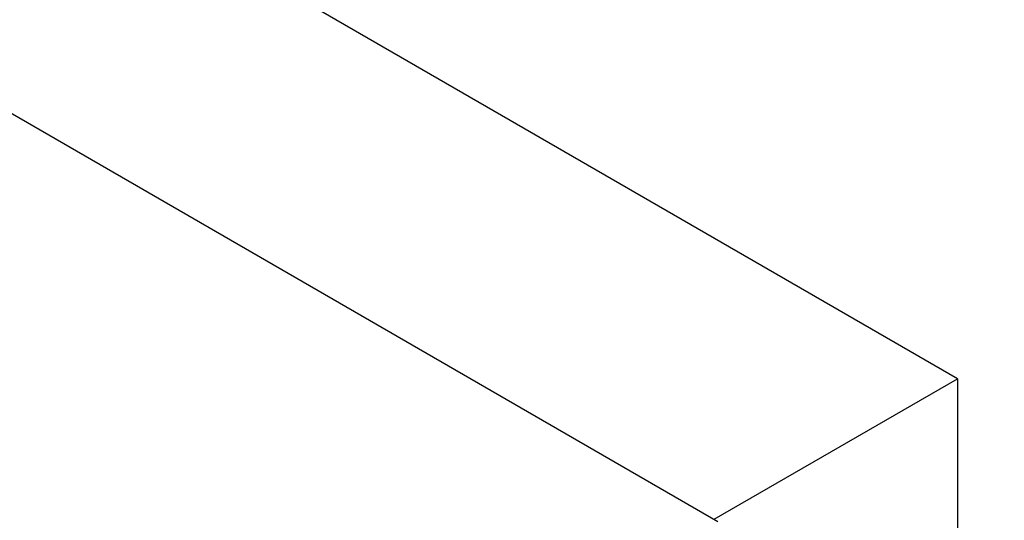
# Model space of a CAD drawing. Extents: x 0 to 17, y 0 to 11.
# Tile 28 of 29: x 15.265 to 16.41, y 7.783 to 8.364. Entities that reach past the tile are written whole.
import ezdxf

# ---------------------------------------------------------------- set-up
doc = ezdxf.new("R2010")
doc.units = 0
doc.header["$LTSCALE"] = 0.935
doc.layers.get('0').update_dxf_attribs({"linetype": 'CONTINUOUS'})

msp = doc.modelspace()

# ---------------------------------------------------------------- linework, layer by layer
at = {"color": 7, "linetype": 'CONTINUOUS'}
for p, q in [((16.355354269, 7.9471381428), (11.9572192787, 10.4863451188)), ((11.6558860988, 10.3337526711), (16.0767138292, 7.7814443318)), ((16.0725380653, 7.7838551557), (16.355354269, 7.9471381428)), ((16.355354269, 7.9471381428), (16.355354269, 7.6260629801))]:
    msp.add_line(p, q, dxfattribs=at)
at = {"color": 4, "linetype": 'CONTINUOUS'}
msp.add_open_spline([(0.2175, 10.8), (0.2175006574, 10.8000004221), (0.2175042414, 10.7999998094), (0.2175090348, 10.8000001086), (0.2175185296, 10.7999999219), (0.2175315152, 10.8000000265), (0.2175473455, 10.7999999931), (0.2175683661, 10.800000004), (0.2175946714, 10.7999999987), (0.2176367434, 10.8000000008), (0.217689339, 10.7999999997), (0.2177524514, 10.8000000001), (0.2178155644, 10.8), (0.2178997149, 10.8), (0.218004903, 10.8), (0.2181311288, 10.8), (0.2182994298, 10.8), (0.2185098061, 10.8), (0.2187622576, 10.8), (0.2190147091, 10.8), (0.2192671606, 10.8), (0.2196037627, 10.8), (0.2200245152, 10.8), (0.2205294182, 10.8), (0.2210343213, 10.8), (0.2217075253, 10.8), (0.2225490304, 10.8), (0.2235588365, 10.8), (0.2245686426, 10.8), (0.2255784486, 10.8), (0.2265882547, 10.8), (0.2279346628, 10.8), (0.229617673, 10.8), (0.2316372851, 10.8), (0.2336568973, 10.8), (0.2356765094, 10.8), (0.2376961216, 10.8), (0.2397157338, 10.8), (0.24240855, 10.8), (0.2457745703, 10.8), (0.2498137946, 10.8), (0.2538530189, 10.8), (0.2578922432, 10.8), (0.2619314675, 10.8), (0.2673171, 10.8), (0.2740491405, 10.8), (0.2821275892, 10.8), (0.2902060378, 10.8), (0.2982844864, 10.8), (0.3063629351, 10.8), (0.3144413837, 10.8), (0.3225198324, 10.8), (0.3332910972, 10.8), (0.3467551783, 10.8), (0.3629120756, 10.8), (0.3790689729, 10.8), (0.3952258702, 10.8), (0.4113827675, 10.8), (0.4275396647, 10.8), (0.4490821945, 10.8), (0.4760103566, 10.8), (0.5083241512, 10.8), (0.5406379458, 10.8), (0.5729517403, 10.8), (0.6052655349, 10.8), (0.6375793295, 10.8), (0.6698931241, 10.8), (0.7022069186, 10.8), (0.7452919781, 10.8), (0.7991483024, 10.8), (0.8637758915, 10.8), (0.9284034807, 10.8), (0.9930310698, 10.8), (1.057658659, 10.8), (1.1222862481, 10.8), (1.1869138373, 10.8), (1.2730839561, 10.8), (1.3807966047, 10.8), (1.510051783, 10.8), (1.6393069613, 10.8), (1.7685621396, 10.8), (1.8978173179, 10.8), (2.0270724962, 10.8), (2.1563276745, 10.8), (2.2855828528, 10.8), (2.4148380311, 10.8), (2.5871782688, 10.8), (2.802603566, 10.8), (3.0611139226, 10.8), (3.3196242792, 10.8), (3.5781346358, 10.8), (3.8366449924, 10.8), (4.095155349, 10.8), (4.3536657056, 10.8), (4.6121760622, 10.8), (4.9568565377, 10.8), (5.387707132, 10.8), (5.9047278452, 10.8), (6.4217485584, 10.8), (6.9387692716, 10.8), (7.4557899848, 10.8), (7.972810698, 10.8), (8.4898314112, 10.8), (9.0068521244, 10.8), (9.5238728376, 10.8), (10.0408935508, 10.8), (10.557914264, 10.8), (11.0749349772, 10.8), (11.5919556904, 10.8), (12.0228062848, 10.8), (12.3674867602, 10.8), (12.6259971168, 10.8), (12.8845074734, 10.8), (13.14301783, 10.8), (13.4015281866, 10.8), (13.6600385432, 10.8), (13.9185488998, 10.8), (14.1770592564, 10.8), (14.3924845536, 10.8), (14.5648247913, 10.8), (14.6940799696, 10.8), (14.8233351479, 10.8), (14.9525903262, 10.8), (15.0818455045, 10.8), (15.2111006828, 10.8), (15.3403558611, 10.8), (15.4696110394, 10.8), (15.5988662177, 10.8), (15.7065788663, 10.8), (15.7927489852, 10.8), (15.8573765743, 10.8), (15.9220041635, 10.8), (15.9866317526, 10.8), (16.0512593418, 10.8), (16.1158869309, 10.8), (16.1805145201, 10.8), (16.2343708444, 10.8), (16.2774559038, 10.8), (16.3097696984, 10.8), (16.342083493, 10.8), (16.3743972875, 10.8), (16.4067110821, 10.8), (16.4390248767, 10.8), (16.4713386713, 10.8), (16.5036524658, 10.8), (16.530580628, 10.8), (16.5521231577, 10.8), (16.568280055, 10.8), (16.5844369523, 10.8), (16.6005938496, 10.8), (16.6167507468, 10.8), (16.6329076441, 10.8), (16.6463717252, 10.8), (16.6571429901, 10.8), (16.6652214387, 10.8), (16.6732998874, 10.8), (16.681378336, 10.8), (16.6894567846, 10.8), (16.6975352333, 10.8), (16.7056136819, 10.8), (16.7123457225, 10.8), (16.7177313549, 10.8), (16.7217705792, 10.8), (16.7258098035, 10.8), (16.7298490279, 10.8), (16.7338882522, 10.8), (16.7372542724, 10.8), (16.7399470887, 10.8), (16.7419667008, 10.8), (16.743986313, 10.8), (16.7460059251, 10.8), (16.7480255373, 10.8), (16.7500451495, 10.8), (16.7517281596, 10.8), (16.7530745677, 10.8), (16.7540843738, 10.8), (16.7550941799, 10.8), (16.7561039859, 10.8), (16.757113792, 10.8), (16.7579552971, 10.8), (16.7586285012, 10.8), (16.7591334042, 10.8), (16.7596383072, 10.8), (16.7600590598, 10.8), (16.7603956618, 10.8), (16.7606481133, 10.8), (16.7609005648, 10.8), (16.7611530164, 10.8), (16.7613633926, 10.8), (16.7615316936, 10.8), (16.7616579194, 10.8), (16.7617631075, 10.8), (16.761847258, 10.8), (16.761910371, 10.8000000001), (16.7619734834, 10.7999999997), (16.7620260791, 10.8000000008), (16.762068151, 10.7999999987), (16.7620944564, 10.800000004), (16.762115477, 10.7999999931), (16.7621313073, 10.8000000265), (16.7621442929, 10.7999999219), (16.7621537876, 10.8000001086), (16.7621585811, 10.7999998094), (16.762163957, 10.8000007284), (16.7621625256, 10.7999972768), (16.7621629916, 10.7999941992), (16.7621627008, 10.799988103), (16.7621628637, 10.7999797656), (16.7621628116, 10.7999696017), (16.7621628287, 10.7999561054), (16.7621628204, 10.7999392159), (16.7621628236, 10.7999122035), (16.762162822, 10.7998784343), (16.7621628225, 10.7998379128), (16.7621628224, 10.7997973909), (16.7621628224, 10.7997433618), (16.7621628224, 10.7996758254), (16.7621628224, 10.7995947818), (16.7621628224, 10.7994867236), (16.7621628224, 10.7993516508), (16.7621628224, 10.7991895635), (16.7621628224, 10.7990274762), (16.7621628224, 10.7988653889), (16.7621628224, 10.7986492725), (16.7621628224, 10.798379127), (16.7621628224, 10.7980549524), (16.7621628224, 10.7977307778), (16.7621628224, 10.797298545), (16.7621628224, 10.796758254), (16.7621628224, 10.7961099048), (16.7621628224, 10.7954615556), (16.7621628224, 10.7948132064), (16.7621628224, 10.7941648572), (16.7621628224, 10.7933003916), (16.7621628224, 10.7922198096), (16.7621628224, 10.7909231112), (16.7621628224, 10.7896264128), (16.7621628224, 10.7883297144), (16.7621628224, 10.787033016), (16.7621628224, 10.7857363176), (16.7621628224, 10.7840073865), (16.7621628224, 10.7818462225), (16.7621628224, 10.7792528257), (16.7621628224, 10.7766594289), (16.7621628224, 10.7740660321), (16.7621628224, 10.7714726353), (16.7621628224, 10.7680147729), (16.7621628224, 10.7636924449), (16.7621628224, 10.7585056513), (16.7621628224, 10.7533188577), (16.7621628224, 10.7481320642), (16.7621628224, 10.7429452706), (16.7621628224, 10.737758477), (16.7621628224, 10.7325716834), (16.7621628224, 10.7256559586), (16.7621628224, 10.7170113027), (16.7621628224, 10.7066377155), (16.7621628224, 10.6962641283), (16.7621628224, 10.6858905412), (16.7621628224, 10.675516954), (16.7621628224, 10.6651433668), (16.7621628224, 10.6513119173), (16.7621628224, 10.6340226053), (16.7621628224, 10.613275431), (16.7621628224, 10.5925282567), (16.7621628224, 10.5717810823), (16.7621628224, 10.551033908), (16.7621628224, 10.5302867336), (16.7621628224, 10.5095395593), (16.7621628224, 10.488792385), (16.7621628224, 10.4611294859), (16.7621628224, 10.426550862), (16.7621628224, 10.3850565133), (16.7621628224, 10.3435621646), (16.7621628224, 10.302067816), (16.7621628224, 10.2605734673), (16.7621628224, 10.2190791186), (16.7621628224, 10.17758477), (16.7621628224, 10.1222589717), (16.7621628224, 10.0531017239), (16.7621628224, 9.9701130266), (16.7621628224, 9.8871243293), (16.7621628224, 9.8041356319), (16.7621628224, 9.7211469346), (16.7621628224, 9.6381582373), (16.7621628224, 9.5551695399), (16.7621628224, 9.4721808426), (16.7621628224, 9.3891921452), (16.7621628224, 9.2785405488), (16.7621628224, 9.1402260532), (16.7621628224, 8.9742486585), (16.7621628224, 8.8082712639), (16.7621628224, 8.6422938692), (16.7621628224, 8.4763164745), (16.7621628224, 8.3103390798), (16.7621628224, 8.1443616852), (16.7621628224, 7.9783842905), (16.7621628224, 7.7570810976), (16.7621628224, 7.4804521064), (16.7621628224, 7.1484973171), (16.7621628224, 6.8165425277), (16.7621628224, 6.4845877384), (16.7621628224, 6.152632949), (16.7621628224, 5.8206781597), (16.7621628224, 5.4887233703), (16.7621628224, 5.156768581), (16.7621628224, 4.8248137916), (16.7621628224, 4.4928590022), (16.7621628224, 4.1609042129), (16.7621628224, 3.8289494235), (16.7621628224, 3.4969946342), (16.7621628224, 3.220365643), (16.7621628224, 2.9990624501), (16.7621628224, 2.8330850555), (16.7621628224, 2.6671076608), (16.7621628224, 2.5011302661), (16.7621628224, 2.3351528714), (16.7621628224, 2.1691754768), (16.7621628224, 2.0031980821), (16.7621628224, 1.8372206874), (16.7621628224, 1.6989061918), (16.7621628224, 1.5882545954), (16.7621628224, 1.505265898), (16.7621628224, 1.4222772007), (16.7621628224, 1.3392885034), (16.7621628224, 1.256299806), (16.7621628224, 1.1733111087), (16.7621628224, 1.0903224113), (16.7621628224, 1.007333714), (16.7621628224, 0.9243450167), (16.7621628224, 0.8551877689), (16.7621628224, 0.7998619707), (16.7621628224, 0.758367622), (16.7621628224, 0.7168732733), (16.7621628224, 0.6753789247), (16.7621628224, 0.633884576), (16.7621628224, 0.5923902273), (16.7621628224, 0.5508958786), (16.7621628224, 0.5163172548), (16.7621628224, 0.4886543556), (16.7621628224, 0.4679071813), (16.7621628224, 0.447160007), (16.7621628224, 0.4264128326), (16.7621628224, 0.4056656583), (16.7621628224, 0.384918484), (16.7621628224, 0.3641713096), (16.7621628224, 0.3434241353), (16.7621628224, 0.3261348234), (16.7621628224, 0.3123033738), (16.7621628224, 0.3019297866), (16.7621628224, 0.2915561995), (16.7621628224, 0.2811826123), (16.7621628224, 0.2708090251), (16.7621628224, 0.260435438), (16.7621628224, 0.251790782), (16.7621628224, 0.2448750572), (16.7621628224, 0.2396882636), (16.7621628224, 0.23450147), (16.7621628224, 0.2293146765), (16.7621628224, 0.2241278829), (16.7621628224, 0.2189410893), (16.7621628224, 0.2137542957), (16.7621628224, 0.2094319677), (16.7621628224, 0.2059741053), (16.7621628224, 0.2033807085), (16.7621628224, 0.2007873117), (16.7621628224, 0.198193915), (16.7621628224, 0.1956005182), (16.7621628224, 0.1934393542), (16.7621628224, 0.191710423), (16.7621628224, 0.1904137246), (16.7621628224, 0.1891170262), (16.7621628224, 0.1878203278), (16.7621628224, 0.1865236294), (16.7621628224, 0.185226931), (16.7621628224, 0.184146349), (16.7621628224, 0.1832818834), (16.7621628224, 0.1826335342), (16.7621628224, 0.181985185), (16.7621628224, 0.1813368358), (16.7621628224, 0.1806884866), (16.7621628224, 0.1801481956), (16.7621628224, 0.1797159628), (16.7621628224, 0.1793917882), (16.7621628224, 0.1790676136), (16.7621628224, 0.1787974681), (16.7621628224, 0.1785813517), (16.7621628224, 0.1784192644), (16.7621628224, 0.1782571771), (16.7621628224, 0.1780950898), (16.7621628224, 0.1779600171), (16.7621628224, 0.1778519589), (16.7621628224, 0.1777709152), (16.7621628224, 0.1777033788), (16.7621628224, 0.1776493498), (16.7621628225, 0.1776088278), (16.762162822, 0.1775683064), (16.7621628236, 0.1775345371), (16.7621628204, 0.1775075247), (16.7621628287, 0.1774906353), (16.7621628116, 0.1774771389), (16.7621628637, 0.177466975), (16.7621627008, 0.1774586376), (16.7621629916, 0.1774525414), (16.7621625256, 0.1774494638), (16.762163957, 0.1774460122), (16.7621585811, 0.1774469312), (16.7621537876, 0.177446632), (16.7621442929, 0.1774468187), (16.7621313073, 0.1774467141), (16.762115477, 0.1774467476), (16.7620944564, 0.1774467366), (16.762068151, 0.1774467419), (16.7620260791, 0.1774467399), (16.7619734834, 0.1774467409), (16.761910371, 0.1774467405), (16.761847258, 0.1774467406), (16.7617631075, 0.1774467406), (16.7616579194, 0.1774467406), (16.7615316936, 0.1774467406), (16.7613633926, 0.1774467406), (16.7611530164, 0.1774467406), (16.7609005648, 0.1774467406), (16.7606481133, 0.1774467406), (16.7603956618, 0.1774467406), (16.7600590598, 0.1774467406), (16.7596383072, 0.1774467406), (16.7591334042, 0.1774467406), (16.7586285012, 0.1774467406), (16.7579552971, 0.1774467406), (16.757113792, 0.1774467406), (16.7561039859, 0.1774467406), (16.7550941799, 0.1774467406), (16.7540843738, 0.1774467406), (16.7530745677, 0.1774467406), (16.7517281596, 0.1774467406), (16.7500451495, 0.1774467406), (16.7480255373, 0.1774467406), (16.7460059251, 0.1774467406), (16.743986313, 0.1774467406), (16.7419667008, 0.1774467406), (16.7399470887, 0.1774467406), (16.7372542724, 0.1774467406), (16.7338882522, 0.1774467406), (16.7298490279, 0.1774467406), (16.7258098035, 0.1774467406), (16.7217705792, 0.1774467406), (16.7177313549, 0.1774467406), (16.7123457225, 0.1774467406), (16.7056136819, 0.1774467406), (16.6975352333, 0.1774467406), (16.6894567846, 0.1774467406), (16.681378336, 0.1774467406), (16.6732998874, 0.1774467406), (16.6652214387, 0.1774467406), (16.6571429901, 0.1774467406), (16.6463717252, 0.1774467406), (16.6329076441, 0.1774467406), (16.6167507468, 0.1774467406), (16.6005938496, 0.1774467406), (16.5844369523, 0.1774467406), (16.568280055, 0.1774467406), (16.5521231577, 0.1774467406), (16.530580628, 0.1774467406), (16.5036524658, 0.1774467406), (16.4713386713, 0.1774467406), (16.4390248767, 0.1774467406), (16.4067110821, 0.1774467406), (16.3743972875, 0.1774467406), (16.342083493, 0.1774467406), (16.3097696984, 0.1774467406), (16.2774559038, 0.1774467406), (16.2343708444, 0.1774467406), (16.1805145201, 0.1774467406), (16.1158869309, 0.1774467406), (16.0512593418, 0.1774467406), (15.9866317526, 0.1774467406), (15.9220041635, 0.1774467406), (15.8573765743, 0.1774467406), (15.7927489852, 0.1774467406), (15.7065788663, 0.1774467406), (15.5988662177, 0.1774467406), (15.4696110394, 0.1774467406), (15.3403558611, 0.1774467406), (15.2111006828, 0.1774467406), (15.0818455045, 0.1774467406), (14.9525903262, 0.1774467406), (14.8233351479, 0.1774467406), (14.6940799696, 0.1774467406), (14.5648247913, 0.1774467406), (14.3924845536, 0.1774467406), (14.1770592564, 0.1774467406), (13.9185488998, 0.1774467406), (13.6600385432, 0.1774467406), (13.4015281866, 0.1774467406), (13.14301783, 0.1774467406), (12.8845074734, 0.1774467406), (12.6259971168, 0.1774467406), (12.3674867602, 0.1774467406), (12.0228062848, 0.1774467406), (11.5919556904, 0.1774467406), (11.0749349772, 0.1774467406), (10.557914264, 0.1774467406), (10.0408935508, 0.1774467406), (9.5238728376, 0.1774467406), (9.0068521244, 0.1774467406), (8.4898314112, 0.1774467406), (7.972810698, 0.1774467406), (7.4557899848, 0.1774467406), (6.9387692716, 0.1774467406), (6.4217485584, 0.1774467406), (5.9047278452, 0.1774467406), (5.387707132, 0.1774467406), (4.9568565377, 0.1774467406), (4.6121760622, 0.1774467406), (4.3536657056, 0.1774467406), (4.095155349, 0.1774467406), (3.8366449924, 0.1774467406), (3.5781346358, 0.1774467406), (3.3196242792, 0.1774467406), (3.0611139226, 0.1774467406), (2.802603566, 0.1774467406), (2.5871782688, 0.1774467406), (2.4148380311, 0.1774467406), (2.2855828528, 0.1774467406), (2.1563276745, 0.1774467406), (2.0270724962, 0.1774467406), (1.8978173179, 0.1774467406), (1.7685621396, 0.1774467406), (1.6393069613, 0.1774467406), (1.510051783, 0.1774467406), (1.3807966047, 0.1774467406), (1.2730839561, 0.1774467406), (1.1869138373, 0.1774467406), (1.1222862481, 0.1774467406), (1.057658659, 0.1774467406), (0.9930310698, 0.1774467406), (0.9284034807, 0.1774467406), (0.8637758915, 0.1774467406), (0.7991483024, 0.1774467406), (0.7452919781, 0.1774467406), (0.7022069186, 0.1774467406), (0.6698931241, 0.1774467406), (0.6375793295, 0.1774467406), (0.6052655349, 0.1774467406), (0.5729517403, 0.1774467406), (0.5406379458, 0.1774467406), (0.5083241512, 0.1774467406), (0.4760103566, 0.1774467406), (0.4490821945, 0.1774467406), (0.4275396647, 0.1774467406), (0.4113827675, 0.1774467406), (0.3952258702, 0.1774467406), (0.3790689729, 0.1774467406), (0.3629120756, 0.1774467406), (0.3467551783, 0.1774467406), (0.3332910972, 0.1774467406), (0.3225198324, 0.1774467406), (0.3144413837, 0.1774467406), (0.3063629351, 0.1774467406), (0.2982844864, 0.1774467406), (0.2902060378, 0.1774467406), (0.2821275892, 0.1774467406), (0.2740491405, 0.1774467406), (0.2673171, 0.1774467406), (0.2619314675, 0.1774467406), (0.2578922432, 0.1774467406), (0.2538530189, 0.1774467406), (0.2498137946, 0.1774467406), (0.2457745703, 0.1774467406), (0.24240855, 0.1774467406), (0.2397157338, 0.1774467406), (0.2376961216, 0.1774467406), (0.2356765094, 0.1774467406), (0.2336568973, 0.1774467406), (0.2316372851, 0.1774467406), (0.229617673, 0.1774467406), (0.2279346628, 0.1774467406), (0.2265882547, 0.1774467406), (0.2255784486, 0.1774467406), (0.2245686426, 0.1774467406), (0.2235588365, 0.1774467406), (0.2225490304, 0.1774467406), (0.2217075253, 0.1774467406), (0.2210343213, 0.1774467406), (0.2205294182, 0.1774467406), (0.2200245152, 0.1774467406), (0.2196037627, 0.1774467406), (0.2192671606, 0.1774467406), (0.2190147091, 0.1774467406), (0.2187622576, 0.1774467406), (0.2185098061, 0.1774467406), (0.2182994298, 0.1774467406), (0.2181311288, 0.1774467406), (0.218004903, 0.1774467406), (0.2178997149, 0.1774467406), (0.2178155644, 0.1774467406), (0.2177524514, 0.1774467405), (0.217689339, 0.1774467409), (0.2176367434, 0.1774467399), (0.2175946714, 0.1774467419), (0.2175683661, 0.1774467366), (0.2175473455, 0.1774467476), (0.2175315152, 0.1774467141), (0.2175185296, 0.1774468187), (0.2175090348, 0.177446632), (0.2175042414, 0.1774469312), (0.2174988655, 0.1774460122), (0.2175002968, 0.1774494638), (0.2174998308, 0.1774525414), (0.2175001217, 0.1774586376), (0.2174999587, 0.177466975), (0.2175000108, 0.1774771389), (0.2174999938, 0.1774906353), (0.2175000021, 0.1775075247), (0.2174999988, 0.1775345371), (0.2175000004, 0.1775683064), (0.2174999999, 0.1776088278), (0.2175, 0.1776493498), (0.2175, 0.1777033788), (0.2175, 0.1777709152), (0.2175, 0.1778519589), (0.2175, 0.1779600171), (0.2175, 0.1780950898), (0.2175, 0.1782571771), (0.2175, 0.1784192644), (0.2175, 0.1785813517), (0.2175, 0.1787974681), (0.2175, 0.1790676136), (0.2175, 0.1793917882), (0.2175, 0.1797159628), (0.2175, 0.1801481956), (0.2175, 0.1806884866), (0.2175, 0.1813368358), (0.2175, 0.181985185), (0.2175, 0.1826335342), (0.2175, 0.1832818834), (0.2175, 0.184146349), (0.2175, 0.185226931), (0.2175, 0.1865236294), (0.2175, 0.1878203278), (0.2175, 0.1891170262), (0.2175, 0.1904137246), (0.2175, 0.191710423), (0.2175, 0.1934393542), (0.2175, 0.1956005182), (0.2175, 0.198193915), (0.2175, 0.2007873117), (0.2175, 0.2033807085), (0.2175, 0.2059741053), (0.2175, 0.2094319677), (0.2175, 0.2137542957), (0.2175, 0.2189410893), (0.2175, 0.2241278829), (0.2175, 0.2293146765), (0.2175, 0.23450147), (0.2175, 0.2396882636), (0.2175, 0.2448750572), (0.2175, 0.251790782), (0.2175, 0.260435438), (0.2175, 0.2708090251), (0.2175, 0.2811826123), (0.2175, 0.2915561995), (0.2175, 0.3019297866), (0.2175, 0.3123033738), (0.2175, 0.3261348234), (0.2175, 0.3434241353), (0.2175, 0.3641713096), (0.2175, 0.384918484), (0.2175, 0.4056656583), (0.2175, 0.4264128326), (0.2175, 0.447160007), (0.2175, 0.4679071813), (0.2175, 0.4886543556), (0.2175, 0.5163172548), (0.2175, 0.5508958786), (0.2175, 0.5923902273), (0.2175, 0.633884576), (0.2175, 0.6753789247), (0.2175, 0.7168732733), (0.2175, 0.758367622), (0.2175, 0.7998619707), (0.2175, 0.8551877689), (0.2175, 0.9243450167), (0.2175, 1.007333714), (0.2175, 1.0903224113), (0.2175, 1.1733111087), (0.2175, 1.256299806), (0.2175, 1.3392885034), (0.2175, 1.4222772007), (0.2175, 1.505265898), (0.2175, 1.5882545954), (0.2175, 1.6989061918), (0.2175, 1.8372206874), (0.2175, 2.0031980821), (0.2175, 2.1691754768), (0.2175, 2.3351528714), (0.2175, 2.5011302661), (0.2175, 2.6671076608), (0.2175, 2.8330850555), (0.2175, 2.9990624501), (0.2175, 3.220365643), (0.2175, 3.4969946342), (0.2175, 3.8289494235), (0.2175, 4.1609042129), (0.2175, 4.4928590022), (0.2175, 4.8248137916), (0.2175, 5.156768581), (0.2175, 5.4887233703), (0.2175, 5.8206781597), (0.2175, 6.152632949), (0.2175, 6.4845877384), (0.2175, 6.8165425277), (0.2175, 7.1484973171), (0.2175, 7.4804521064), (0.2175, 7.7570810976), (0.2175, 7.9783842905), (0.2175, 8.1443616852), (0.2175, 8.3103390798), (0.2175, 8.4763164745), (0.2175, 8.6422938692), (0.2175, 8.8082712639), (0.2175, 8.9742486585), (0.2175, 9.1402260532), (0.2175, 9.2785405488), (0.2175, 9.3891921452), (0.2175, 9.4721808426), (0.2175, 9.5551695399), (0.2175, 9.6381582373), (0.2175, 9.7211469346), (0.2175, 9.8041356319), (0.2175, 9.8871243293), (0.2175, 9.9701130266), (0.2175, 10.0531017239), (0.2175, 10.1222589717), (0.2175, 10.17758477), (0.2175, 10.2190791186), (0.2175, 10.2605734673), (0.2175, 10.302067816), (0.2175, 10.3435621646), (0.2175, 10.3850565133), (0.2175, 10.426550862), (0.2175, 10.4611294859), (0.2175, 10.488792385), (0.2175, 10.5095395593), (0.2175, 10.5302867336), (0.2175, 10.551033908), (0.2175, 10.5717810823), (0.2175, 10.5925282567), (0.2175, 10.613275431), (0.2175, 10.6340226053), (0.2175, 10.6513119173), (0.2175, 10.6651433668), (0.2175, 10.675516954), (0.2175, 10.6858905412), (0.2175, 10.6962641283), (0.2175, 10.7066377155), (0.2175, 10.7170113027), (0.2175, 10.7256559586), (0.2175, 10.7325716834), (0.2175, 10.737758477), (0.2175, 10.7429452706), (0.2175, 10.7481320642), (0.2175, 10.7533188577), (0.2175, 10.7585056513), (0.2175, 10.7636924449), (0.2175, 10.7680147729), (0.2175, 10.7714726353), (0.2175, 10.7740660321), (0.2175, 10.7766594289), (0.2175, 10.7792528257), (0.2175, 10.7818462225), (0.2175, 10.7840073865), (0.2175, 10.7857363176), (0.2175, 10.787033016), (0.2175, 10.7883297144), (0.2175, 10.7896264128), (0.2175, 10.7909231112), (0.2175, 10.7922198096), (0.2175, 10.7933003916), (0.2175, 10.7941648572), (0.2175, 10.7948132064), (0.2175, 10.7954615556), (0.2175, 10.7961099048), (0.2175, 10.796758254), (0.2175, 10.797298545), (0.2175, 10.7977307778), (0.2175, 10.7980549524), (0.2175, 10.798379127), (0.2175, 10.7986492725), (0.2175, 10.7988653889), (0.2175, 10.7990274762), (0.2175, 10.7991895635), (0.2175, 10.7993516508), (0.2175, 10.7994867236), (0.2175, 10.7995947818), (0.2175, 10.7996758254), (0.2175, 10.7997433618), (0.2175, 10.7997973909), (0.2174999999, 10.7998379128), (0.2175000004, 10.7998784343), (0.2174999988, 10.7999122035), (0.2175000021, 10.7999392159), (0.2174999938, 10.7999561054), (0.2175000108, 10.7999696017), (0.2174999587, 10.7999797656), (0.2175001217, 10.799988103), (0.2174998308, 10.7999941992), (0.2175002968, 10.7999972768), (0.2174993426, 10.7999995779), (0.2175, 10.8)], degree=3, knots=[0, 0, 0, 0, 5.96e-08, 1.192e-07, 2.384e-07, 4.768e-07, 7.153e-07, 9.537e-07, 1.4305e-06, 1.9073e-06, 2.861e-06, 3.8147e-06, 4.7684e-06, 5.722e-06, 7.6294e-06, 9.5367e-06, 1.14441e-05, 1.52588e-05, 1.90735e-05, 2.28882e-05, 2.67029e-05, 3.05176e-05, 3.8147e-05, 4.57764e-05, 5.34058e-05, 6.10352e-05, 7.62939e-05, 9.15527e-05, 0.0001068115, 0.0001220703, 0.0001373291, 0.0001525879, 0.0001831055, 0.000213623, 0.0002441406, 0.0002746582, 0.0003051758, 0.0003356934, 0.0003662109, 0.0004272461, 0.0004882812, 0.0005493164, 0.0006103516, 0.0006713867, 0.0007324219, 0.0008544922, 0.0009765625, 0.0010986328, 0.0012207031, 0.0013427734, 0.0014648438, 0.0015869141, 0.0017089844, 0.001953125, 0.0021972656, 0.0024414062, 0.0026855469, 0.0029296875, 0.0031738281, 0.0034179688, 0.00390625, 0.0043945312, 0.0048828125, 0.0053710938, 0.005859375, 0.0063476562, 0.0068359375, 0.0073242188, 0.0078125, 0.0087890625, 0.009765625, 0.0107421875, 0.01171875, 0.0126953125, 0.013671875, 0.0146484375, 0.015625, 0.017578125, 0.01953125, 0.021484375, 0.0234375, 0.025390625, 0.02734375, 0.029296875, 0.03125, 0.033203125, 0.03515625, 0.0390625, 0.04296875, 0.046875, 0.05078125, 0.0546875, 0.05859375, 0.0625, 0.06640625, 0.0703125, 0.078125, 0.0859375, 0.09375, 0.1015625, 0.109375, 0.1171875, 0.125, 0.1328125, 0.140625, 0.1484375, 0.15625, 0.1640625, 0.171875, 0.1796875, 0.18359375, 0.1875, 0.19140625, 0.1953125, 0.19921875, 0.203125, 0.20703125, 0.2109375, 0.21484375, 0.216796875, 0.21875, 0.220703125, 0.22265625, 0.224609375, 0.2265625, 0.228515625, 0.23046875, 0.232421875, 0.234375, 0.2353515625, 0.236328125, 0.2373046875, 0.23828125, 0.2392578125, 0.240234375, 0.2412109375, 0.2421875, 0.2426757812, 0.2431640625, 0.2436523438, 0.244140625, 0.2446289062, 0.2451171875, 0.2456054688, 0.24609375, 0.2465820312, 0.2468261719, 0.2470703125, 0.2473144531, 0.2475585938, 0.2478027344, 0.248046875, 0.2482910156, 0.2484130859, 0.2485351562, 0.2486572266, 0.2487792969, 0.2489013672, 0.2490234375, 0.2491455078, 0.2492675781, 0.2493286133, 0.2493896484, 0.2494506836, 0.2495117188, 0.2495727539, 0.2496337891, 0.2496643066, 0.2496948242, 0.2497253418, 0.2497558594, 0.249786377, 0.2498168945, 0.2498474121, 0.2498626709, 0.2498779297, 0.2498931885, 0.2499084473, 0.2499237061, 0.2499389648, 0.2499465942, 0.2499542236, 0.249961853, 0.2499694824, 0.2499732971, 0.2499771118, 0.2499809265, 0.2499847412, 0.2499885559, 0.2499904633, 0.2499923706, 0.249994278, 0.2499952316, 0.2499961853, 0.249997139, 0.2499980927, 0.2499985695, 0.2499990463, 0.2499992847, 0.2499995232, 0.2499997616, 0.2499998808, 0.2499999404, 0.25, 0.2500000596, 0.2500001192, 0.2500002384, 0.2500004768, 0.2500007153, 0.2500009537, 0.2500014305, 0.2500019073, 0.250002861, 0.2500038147, 0.2500047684, 0.250005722, 0.2500076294, 0.2500095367, 0.2500114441, 0.2500152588, 0.2500190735, 0.2500228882, 0.2500267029, 0.2500305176, 0.250038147, 0.2500457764, 0.2500534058, 0.2500610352, 0.2500762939, 0.2500915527, 0.2501068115, 0.2501220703, 0.2501373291, 0.2501525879, 0.2501831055, 0.250213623, 0.2502441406, 0.2502746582, 0.2503051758, 0.2503356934, 0.2503662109, 0.2504272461, 0.2504882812, 0.2505493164, 0.2506103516, 0.2506713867, 0.2507324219, 0.2508544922, 0.2509765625, 0.2510986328, 0.2512207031, 0.2513427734, 0.2514648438, 0.2515869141, 0.2517089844, 0.251953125, 0.2521972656, 0.2524414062, 0.2526855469, 0.2529296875, 0.2531738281, 0.2534179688, 0.25390625, 0.2543945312, 0.2548828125, 0.2553710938, 0.255859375, 0.2563476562, 0.2568359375, 0.2573242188, 0.2578125, 0.2587890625, 0.259765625, 0.2607421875, 0.26171875, 0.2626953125, 0.263671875, 0.2646484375, 0.265625, 0.267578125, 0.26953125, 0.271484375, 0.2734375, 0.275390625, 0.27734375, 0.279296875, 0.28125, 0.283203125, 0.28515625, 0.2890625, 0.29296875, 0.296875, 0.30078125, 0.3046875, 0.30859375, 0.3125, 0.31640625, 0.3203125, 0.328125, 0.3359375, 0.34375, 0.3515625, 0.359375, 0.3671875, 0.375, 0.3828125, 0.390625, 0.3984375, 0.40625, 0.4140625, 0.421875, 0.4296875, 0.43359375, 0.4375, 0.44140625, 0.4453125, 0.44921875, 0.453125, 0.45703125, 0.4609375, 0.46484375, 0.466796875, 0.46875, 0.470703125, 0.47265625, 0.474609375, 0.4765625, 0.478515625, 0.48046875, 0.482421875, 0.484375, 0.4853515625, 0.486328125, 0.4873046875, 0.48828125, 0.4892578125, 0.490234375, 0.4912109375, 0.4921875, 0.4926757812, 0.4931640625, 0.4936523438, 0.494140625, 0.4946289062, 0.4951171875, 0.4956054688, 0.49609375, 0.4965820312, 0.4968261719, 0.4970703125, 0.4973144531, 0.4975585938, 0.4978027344, 0.498046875, 0.4982910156, 0.4984130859, 0.4985351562, 0.4986572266, 0.4987792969, 0.4989013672, 0.4990234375, 0.4991455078, 0.4992675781, 0.4993286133, 0.4993896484, 0.4994506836, 0.4995117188, 0.4995727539, 0.4996337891, 0.4996643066, 0.4996948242, 0.4997253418, 0.4997558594, 0.499786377, 0.4998168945, 0.4998474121, 0.4998626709, 0.4998779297, 0.4998931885, 0.4999084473, 0.4999237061, 0.4999389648, 0.4999465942, 0.4999542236, 0.499961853, 0.4999694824, 0.4999732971, 0.4999771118, 0.4999809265, 0.4999847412, 0.4999885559, 0.4999904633, 0.4999923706, 0.499994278, 0.4999952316, 0.4999961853, 0.499997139, 0.4999980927, 0.4999985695, 0.4999990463, 0.4999992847, 0.4999995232, 0.4999997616, 0.4999998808, 0.4999999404, 0.5, 0.5000000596, 0.5000001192, 0.5000002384, 0.5000004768, 0.5000007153, 0.5000009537, 0.5000014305, 0.5000019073, 0.500002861, 0.5000038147, 0.5000047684, 0.500005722, 0.5000076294, 0.5000095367, 0.5000114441, 0.5000152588, 0.5000190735, 0.5000228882, 0.5000267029, 0.5000305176, 0.500038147, 0.5000457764, 0.5000534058, 0.5000610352, 0.5000762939, 0.5000915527, 0.5001068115, 0.5001220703, 0.5001373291, 0.5001525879, 0.5001831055, 0.500213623, 0.5002441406, 0.5002746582, 0.5003051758, 0.5003356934, 0.5003662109, 0.5004272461, 0.5004882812, 0.5005493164, 0.5006103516, 0.5006713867, 0.5007324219, 0.5008544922, 0.5009765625, 0.5010986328, 0.5012207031, 0.5013427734, 0.5014648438, 0.5015869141, 0.5017089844, 0.501953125, 0.5021972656, 0.5024414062, 0.5026855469, 0.5029296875, 0.5031738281, 0.5034179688, 0.50390625, 0.5043945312, 0.5048828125, 0.5053710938, 0.505859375, 0.5063476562, 0.5068359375, 0.5073242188, 0.5078125, 0.5087890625, 0.509765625, 0.5107421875, 0.51171875, 0.5126953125, 0.513671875, 0.5146484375, 0.515625, 0.517578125, 0.51953125, 0.521484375, 0.5234375, 0.525390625, 0.52734375, 0.529296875, 0.53125, 0.533203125, 0.53515625, 0.5390625, 0.54296875, 0.546875, 0.55078125, 0.5546875, 0.55859375, 0.5625, 0.56640625, 0.5703125, 0.578125, 0.5859375, 0.59375, 0.6015625, 0.609375, 0.6171875, 0.625, 0.6328125, 0.640625, 0.6484375, 0.65625, 0.6640625, 0.671875, 0.6796875, 0.68359375, 0.6875, 0.69140625, 0.6953125, 0.69921875, 0.703125, 0.70703125, 0.7109375, 0.71484375, 0.716796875, 0.71875, 0.720703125, 0.72265625, 0.724609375, 0.7265625, 0.728515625, 0.73046875, 0.732421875, 0.734375, 0.7353515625, 0.736328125, 0.7373046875, 0.73828125, 0.7392578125, 0.740234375, 0.7412109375, 0.7421875, 0.7426757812, 0.7431640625, 0.7436523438, 0.744140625, 0.7446289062, 0.7451171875, 0.7456054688, 0.74609375, 0.7465820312, 0.7468261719, 0.7470703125, 0.7473144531, 0.7475585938, 0.7478027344, 0.748046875, 0.7482910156, 0.7484130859, 0.7485351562, 0.7486572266, 0.7487792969, 0.7489013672, 0.7490234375, 0.7491455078, 0.7492675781, 0.7493286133, 0.7493896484, 0.7494506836, 0.7495117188, 0.7495727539, 0.7496337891, 0.7496643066, 0.7496948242, 0.7497253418, 0.7497558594, 0.749786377, 0.7498168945, 0.7498474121, 0.7498626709, 0.7498779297, 0.7498931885, 0.7499084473, 0.7499237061, 0.7499389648, 0.7499465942, 0.7499542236, 0.749961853, 0.7499694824, 0.7499732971, 0.7499771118, 0.7499809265, 0.7499847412, 0.7499885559, 0.7499904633, 0.7499923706, 0.749994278, 0.7499952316, 0.7499961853, 0.749997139, 0.7499980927, 0.7499985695, 0.7499990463, 0.7499992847, 0.7499995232, 0.7499997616, 0.7499998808, 0.7499999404, 0.75, 0.7500000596, 0.7500001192, 0.7500002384, 0.7500004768, 0.7500007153, 0.7500009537, 0.7500014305, 0.7500019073, 0.750002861, 0.7500038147, 0.7500047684, 0.750005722, 0.7500076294, 0.7500095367, 0.7500114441, 0.7500152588, 0.7500190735, 0.7500228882, 0.7500267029, 0.7500305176, 0.750038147, 0.7500457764, 0.7500534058, 0.7500610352, 0.7500762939, 0.7500915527, 0.7501068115, 0.7501220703, 0.7501373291, 0.7501525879, 0.7501831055, 0.750213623, 0.7502441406, 0.7502746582, 0.7503051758, 0.7503356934, 0.7503662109, 0.7504272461, 0.7504882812, 0.7505493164, 0.7506103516, 0.7506713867, 0.7507324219, 0.7508544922, 0.7509765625, 0.7510986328, 0.7512207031, 0.7513427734, 0.7514648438, 0.7515869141, 0.7517089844, 0.751953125, 0.7521972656, 0.7524414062, 0.7526855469, 0.7529296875, 0.7531738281, 0.7534179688, 0.75390625, 0.7543945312, 0.7548828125, 0.7553710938, 0.755859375, 0.7563476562, 0.7568359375, 0.7573242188, 0.7578125, 0.7587890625, 0.759765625, 0.7607421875, 0.76171875, 0.7626953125, 0.763671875, 0.7646484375, 0.765625, 0.767578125, 0.76953125, 0.771484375, 0.7734375, 0.775390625, 0.77734375, 0.779296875, 0.78125, 0.783203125, 0.78515625, 0.7890625, 0.79296875, 0.796875, 0.80078125, 0.8046875, 0.80859375, 0.8125, 0.81640625, 0.8203125, 0.828125, 0.8359375, 0.84375, 0.8515625, 0.859375, 0.8671875, 0.875, 0.8828125, 0.890625, 0.8984375, 0.90625, 0.9140625, 0.921875, 0.9296875, 0.93359375, 0.9375, 0.94140625, 0.9453125, 0.94921875, 0.953125, 0.95703125, 0.9609375, 0.96484375, 0.966796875, 0.96875, 0.970703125, 0.97265625, 0.974609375, 0.9765625, 0.978515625, 0.98046875, 0.982421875, 0.984375, 0.9853515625, 0.986328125, 0.9873046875, 0.98828125, 0.9892578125, 0.990234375, 0.9912109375, 0.9921875, 0.9926757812, 0.9931640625, 0.9936523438, 0.994140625, 0.9946289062, 0.9951171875, 0.9956054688, 0.99609375, 0.9965820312, 0.9968261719, 0.9970703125, 0.9973144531, 0.9975585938, 0.9978027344, 0.998046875, 0.9982910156, 0.9984130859, 0.9985351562, 0.9986572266, 0.9987792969, 0.9989013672, 0.9990234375, 0.9991455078, 0.9992675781, 0.9993286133, 0.9993896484, 0.9994506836, 0.9995117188, 0.9995727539, 0.9996337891, 0.9996643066, 0.9996948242, 0.9997253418, 0.9997558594, 0.999786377, 0.9998168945, 0.9998474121, 0.9998626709, 0.9998779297, 0.9998931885, 0.9999084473, 0.9999237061, 0.9999389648, 0.9999465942, 0.9999542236, 0.999961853, 0.9999694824, 0.9999732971, 0.9999771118, 0.9999809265, 0.9999847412, 0.9999885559, 0.9999904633, 0.9999923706, 0.999994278, 0.9999952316, 0.9999961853, 0.999997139, 0.9999980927, 0.9999985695, 0.9999990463, 0.9999992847, 0.9999995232, 0.9999997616, 0.9999998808, 0.9999999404, 1, 1, 1, 1], dxfattribs=at)

doc.saveas('drawing.dxf')
